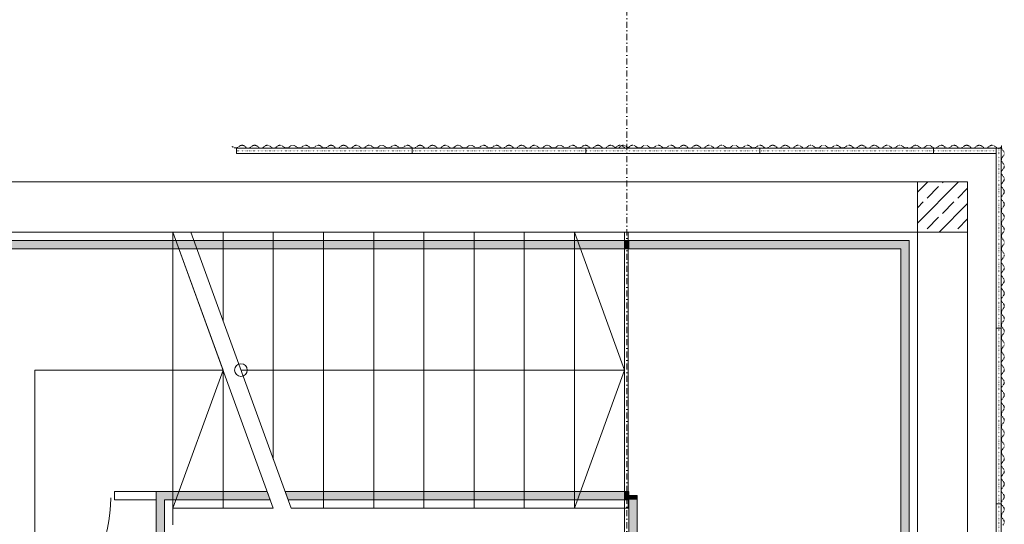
# Model space of a CAD drawing. Header units: centimetres. Extents: x -1589 to 108054, y -205274 to 31709.
# Tile 126 of 256: x 23341 to 23930, y 12443 to 12745. Entities that reach past the tile are written whole.
import ezdxf

# ---------------------------------------------------------------- set-up
doc = ezdxf.new("R2010")
doc.units = ezdxf.units.CM
doc.header["$LTSCALE"] = 0.01
doc.header["$MEASUREMENT"] = 0
for name, pattern in [('11108-COL-C310_XMODEL$0$HIDDEN', [0.375, 0.25, -0.125]), ('Krawędzie ukryte', [27, 20, -7]), ('Kropki i Kreski', [72, 36, -18, 0, -18]), ('Kropkowana', [63.499999, 0, -63.499999]), ('Wipeout_Contour', [100, 0, -100])]:
    doc.linetypes.add(name, pattern=pattern)
for name, color, linetype in [('2_barierki.K_IR', 7, 'Continuous'), ('2_belki.K_IR', 7, 'Continuous'), ('2_schody.K_IR', 7, 'Continuous'), ('2_stropy.ISTN', 7, 'Continuous'), ('2_stropy.K_IR', 7, 'Continuous'), ('2_słupy.K_IR', 7, 'Continuous'), ('2_ściana dekoracyjna 3', 7, 'Continuous'), ('2_ściana dekoracyjna 31.K_IR', 7, 'Continuous'), ('4_osie.ISTN', 7, 'Continuous'), ('5_opisy.PW_IR_', 7, 'Continuous')]:
    doc.layers.add(name, color=color, linetype=linetype)

msp = doc.modelspace()

# ---------------------------------------------------------------- hatches: boundary and pattern name
at = {"layer": '2_barierki.K_IR', "linetype": 'Continuous', "lineweight": 5}
for points in [[(23263.08521, 12613.17491), (23268.08521, 12608.17491), (23430.58521, 12608.17491), (23430.58521, 12613.17491)], [(23430.58521, 12613.17491), (23430.58521, 12608.17491), (23703.08521, 12608.17491), (23703.08521, 12613.17491)], [(23703.08521, 12613.17491), (23703.08521, 12608.17491), (23705.58521, 12608.17491), (23705.58521, 12613.17491)], [(23705.58511, 12613.17485), (23705.585, 12608.17485), (23868.08521, 12608.17133), (23873.08521, 12613.17122)], [(23873.08521, 12613.17122), (23868.08521, 12608.17133), (23868.08521, 12238.16994), (23873.08521, 12243.16994)], [(23423.08521, 12433.16994), (23428.08521, 12438.16994), (23428.08521, 12458.17491), (23423.08521, 12463.17491)], [(23423.08521, 12463.17491), (23428.08521, 12458.17491), (23491.26703, 12458.17491), (23489.44885, 12463.17491)], [(23501.90767, 12458.17491), (23703.08521, 12458.17491), (23703.08521, 12463.17491), (23500.08949, 12463.17491)], [(23703.08521, 12463.17491), (23703.08521, 12458.17491), (23705.58521, 12458.17491), (23705.58521, 12463.17491)], [(23705.58521, 12458.17491), (23710.58521, 12458.17491), (23710.58521, 12460.67491), (23705.58521, 12460.67491)], [(23710.58521, 12458.17491), (23705.58521, 12458.17491), (23705.58521, 12438.16994), (23710.58521, 12433.16994)]]:
    msp.add_hatch(color=8, dxfattribs=at).paths.add_polyline_path(points)

# ---------------------------------------------------------------- linework, layer by layer
at = {"layer": '2_barierki.K_IR', "color": 8, "linetype": 'Continuous', "lineweight": 5}
for p, q in [((23430.58521, 12613.17491), (23263.08521, 12613.17491)), ((23703.08521, 12613.17491), (23430.58521, 12613.17491)), ((23705.58521, 12613.17491), (23703.08521, 12613.17491)), ((23705.58511, 12613.17485), (23705.585, 12608.17485)), ((23873.08521, 12613.17122), (23705.58511, 12613.17485)), ((23705.58521, 12608.17491), (23705.58521, 12613.17491)), ((23873.08521, 12243.16994), (23873.08521, 12613.17122)), ((23268.08521, 12608.17491), (23430.58521, 12608.17491)), ((23430.58521, 12608.17491), (23703.08521, 12608.17491)), ((23703.08521, 12608.17491), (23705.58521, 12608.17491)), ((23705.585, 12608.17485), (23868.08521, 12608.17133)), ((23868.08521, 12608.17133), (23868.08521, 12238.16994)), ((23423.08521, 12463.17491), (23423.08521, 12433.16994)), ((23489.44885, 12463.17491), (23423.08521, 12463.17491)), ((23491.26703, 12458.17491), (23489.44885, 12463.17491)), ((23703.08521, 12463.17491), (23500.08949, 12463.17491)), ((23500.08949, 12463.17491), (23501.90767, 12458.17491)), ((23705.58521, 12463.17491), (23703.08521, 12463.17491)), ((23705.58521, 12458.17491), (23705.58521, 12463.17491)), ((23710.58521, 12460.67491), (23705.58521, 12460.67491)), ((23705.58521, 12460.67491), (23705.58521, 12458.17491)), ((23710.58521, 12458.17491), (23710.58521, 12460.67491)), ((23428.08521, 12438.16994), (23428.08521, 12458.17491)), ((23428.08521, 12458.17491), (23491.26703, 12458.17491)), ((23501.90767, 12458.17491), (23703.08521, 12458.17491)), ((23703.08521, 12458.17491), (23705.58521, 12458.17491)), ((23705.58521, 12458.17491), (23705.58521, 12438.16994)), ((23710.58521, 12433.16994), (23710.58521, 12458.17491))]:
    msp.add_line(p, q, dxfattribs=at)
at = {"layer": '2_schody.K_IR', "color": 8, "linetype": 'Continuous', "lineweight": 5}
for p, q in [((23258.08521, 12618.1749), (23433.08521, 12618.1749)), ((23493.08521, 12453.17491), (23433.08521, 12618.17491)), ((23433.08521, 12618.17491), (23463.08521, 12535.67491)), ((23433.08521, 12453.17491), (23433.08521, 12618.1749)), ((23433.08522, 12618.1749), (23433.08522, 12453.17491)), ((23503.72585, 12453.17491), (23443.72585, 12618.17491)), ((23443.72585, 12618.1749), (23463.08521, 12618.1749)), ((23463.08521, 12618.17491), (23463.08521, 12564.93665)), ((23463.08521, 12564.93665), (23463.08521, 12618.17491)), ((23463.08521, 12618.17491), (23493.08522, 12618.17491)), ((23493.08522, 12618.17491), (23493.08522, 12482.43664)), ((23493.08522, 12482.43664), (23493.08522, 12618.17491)), ((23493.08522, 12618.17491), (23523.08521, 12618.17491)), ((23523.08521, 12618.17491), (23523.08521, 12453.17491)), ((23523.08521, 12453.17491), (23523.08521, 12618.17491)), ((23523.08521, 12618.17491), (23553.08521, 12618.17491)), ((23553.08521, 12618.17491), (23553.08521, 12453.17491)), ((23553.08521, 12453.17491), (23553.08521, 12618.17491)), ((23553.08521, 12618.17491), (23583.08521, 12618.17491)), ((23583.08521, 12618.17491), (23583.08521, 12453.17491)), ((23583.08521, 12453.17491), (23583.08521, 12618.17491)), ((23583.08521, 12618.17491), (23613.08522, 12618.17491)), ((23613.08522, 12618.17491), (23613.08522, 12453.17491)), ((23613.08522, 12453.17491), (23613.08522, 12618.17491)), ((23613.08522, 12618.17491), (23643.08521, 12618.17491)), ((23643.08521, 12618.17491), (23643.08521, 12453.17491)), ((23643.08521, 12453.17491), (23643.08521, 12618.17491)), ((23643.08521, 12618.17491), (23673.08521, 12618.17491)), ((23673.08521, 12618.17491), (23673.08521, 12453.17491)), ((23673.08521, 12453.17491), (23673.08521, 12618.17491)), ((23673.08521, 12618.17491), (23703.08522, 12618.17491)), ((23673.08521, 12618.17491), (23703.08521, 12535.67491)), ((23703.08522, 12618.17491), (23705.08521, 12618.17491)), ((23705.08521, 12618.17491), (23705.08521, 12453.17491)), ((23350.58521, 12360.66994), (23350.58521, 12535.67491)), ((23350.58521, 12535.67491), (23433.08521, 12535.67491)), ((23433.08521, 12535.67491), (23463.08521, 12535.67491)), ((23463.08521, 12535.67491), (23433.08521, 12453.17491)), ((23463.08521, 12535.67491), (23463.08521, 12453.17491)), ((23463.08521, 12453.17491), (23463.08521, 12535.67491)), ((23473.72585, 12535.67491), (23673.08521, 12535.67491)), ((23673.08521, 12535.67491), (23703.08521, 12535.67491)), ((23703.08521, 12535.67491), (23673.08521, 12453.17491)), ((23433.08522, 12453.17491), (23433.08521, 12443.16994)), ((23463.08521, 12453.17491), (23433.08521, 12453.17491)), ((23493.08521, 12453.17491), (23463.08521, 12453.17491)), ((23523.08521, 12453.17491), (23503.72585, 12453.17491)), ((23553.08521, 12453.17491), (23523.08521, 12453.17491)), ((23583.08521, 12453.17491), (23553.08521, 12453.17491)), ((23613.08522, 12453.17491), (23583.08521, 12453.17491)), ((23643.08521, 12453.17491), (23613.08522, 12453.17491)), ((23673.08521, 12453.17491), (23643.08521, 12453.17491)), ((23703.08522, 12453.17491), (23673.08521, 12453.17491)), ((23705.08521, 12453.17491), (23703.08522, 12453.17491))]:
    msp.add_line(p, q, dxfattribs=at)
for start, end in [(90, 270), (270, 90)]:
    msp.add_arc((23473.72585, 12535.67491), 3.75, start, end, dxfattribs=at)
at = {"layer": '2_stropy.ISTN', "color": 8, "linetype": 'Continuous', "lineweight": 5, "flags": 128}
msp.add_lwpolyline([(23878.08521, 12618.17111), (23703.08521, 12618.17111), (23703.08521, 12278.16994), (23878.08521, 12278.16994)], close=True, dxfattribs=at)
at = {"layer": '2_stropy.K_IR', "color": 8, "linetype": 'Continuous', "lineweight": 5, "flags": 128}
msp.add_lwpolyline([(23878.08521, 12618.17491), (23703.08521, 12618.17491), (23703.08521, 12248.16994), (23228.08521, 12248.16994), (23228.08521, 12098.10258), (23908.08521, 12098.10258), (23908.08521, 12248.16994), (23878.08521, 12248.16994)], close=True, dxfattribs=at)
at = {"layer": '2_ściana dekoracyjna 3', "color": 8, "linetype": '11108-COL-C310_XMODEL$0$HIDDEN', "lineweight": 5}
for p, q in [((23468.66095, 12669.27672), (23468.2128, 12669.6271)), ((23469.84722, 12668.48274), (23468.66095, 12669.27672)), ((23471.27468, 12668.48274), (23469.84722, 12668.48274)), ((23472.46095, 12669.27672), (23471.27468, 12668.48274)), ((23473.30976, 12669.94035), (23472.46095, 12669.27672)), ((23474.36095, 12670.17672), (23473.30976, 12669.94035)), ((23475.41214, 12669.94035), (23474.36095, 12670.17672)), ((23476.26095, 12669.27672), (23475.41214, 12669.94035)), ((23477.44722, 12668.48274), (23476.26095, 12669.27672)), ((23478.87468, 12668.48274), (23477.44722, 12668.48274)), ((23480.06095, 12669.27672), (23478.87468, 12668.48274)), ((23480.90976, 12669.94035), (23480.06095, 12669.27672)), ((23481.96095, 12670.17672), (23480.90976, 12669.94035)), ((23483.01214, 12669.94035), (23481.96095, 12670.17672)), ((23483.86095, 12669.27672), (23483.01214, 12669.94035)), ((23485.04722, 12668.48274), (23483.86095, 12669.27672)), ((23486.47468, 12668.48274), (23485.04722, 12668.48274)), ((23487.66095, 12669.27672), (23486.47468, 12668.48274)), ((23488.50976, 12669.94035), (23487.66095, 12669.27672)), ((23489.56095, 12670.17672), (23488.50976, 12669.94035)), ((23490.61214, 12669.94035), (23489.56095, 12670.17672)), ((23491.46095, 12669.27672), (23490.61214, 12669.94035)), ((23492.64722, 12668.48274), (23491.46095, 12669.27672)), ((23494.07468, 12668.48274), (23492.64722, 12668.48274)), ((23495.26095, 12669.27672), (23494.07468, 12668.48274)), ((23496.10976, 12669.94035), (23495.26095, 12669.27672)), ((23497.16095, 12670.17672), (23496.10976, 12669.94035)), ((23498.21214, 12669.94035), (23497.16095, 12670.17672)), ((23499.06095, 12669.27672), (23498.21214, 12669.94035)), ((23500.24722, 12668.48274), (23499.06095, 12669.27672)), ((23501.67468, 12668.48274), (23500.24722, 12668.48274)), ((23502.86095, 12669.27672), (23501.67468, 12668.48274)), ((23503.70976, 12669.94035), (23502.86095, 12669.27672)), ((23504.76095, 12670.17672), (23503.70976, 12669.94035)), ((23505.81214, 12669.94035), (23504.76095, 12670.17672)), ((23506.66095, 12669.27672), (23505.81214, 12669.94035)), ((23507.84722, 12668.48274), (23506.66095, 12669.27672)), ((23509.27468, 12668.48274), (23507.84722, 12668.48274)), ((23510.46095, 12669.27672), (23509.27468, 12668.48274)), ((23511.30976, 12669.94035), (23510.46095, 12669.27672)), ((23512.36095, 12670.17672), (23511.30976, 12669.94035)), ((23513.41214, 12669.94035), (23512.36095, 12670.17672)), ((23514.26095, 12669.27672), (23513.41214, 12669.94035)), ((23515.44722, 12668.48274), (23514.26095, 12669.27672)), ((23516.87468, 12668.48274), (23515.44722, 12668.48274)), ((23518.06095, 12669.27672), (23516.87468, 12668.48274)), ((23518.90976, 12669.94035), (23518.06095, 12669.27672)), ((23519.96095, 12670.17672), (23518.90976, 12669.94035)), ((23521.01214, 12669.94035), (23519.96095, 12670.17672)), ((23521.86095, 12669.27672), (23521.01214, 12669.94035)), ((23523.04722, 12668.48274), (23521.86095, 12669.27672)), ((23524.47468, 12668.48274), (23523.04722, 12668.48274)), ((23525.66095, 12669.27672), (23524.47468, 12668.48274)), ((23526.50976, 12669.94035), (23525.66095, 12669.27672)), ((23527.56095, 12670.17672), (23526.50976, 12669.94035)), ((23528.61214, 12669.94035), (23527.56095, 12670.17672)), ((23529.46095, 12669.27672), (23528.61214, 12669.94035)), ((23530.64722, 12668.48274), (23529.46095, 12669.27672)), ((23532.07468, 12668.48274), (23530.64722, 12668.48274)), ((23533.26095, 12669.27672), (23532.07468, 12668.48274)), ((23534.10976, 12669.94035), (23533.26095, 12669.27672)), ((23535.16095, 12670.17672), (23534.10976, 12669.94035)), ((23536.21214, 12669.94035), (23535.16095, 12670.17672)), ((23537.06095, 12669.27672), (23536.21214, 12669.94035)), ((23538.24722, 12668.48274), (23537.06095, 12669.27672)), ((23539.67468, 12668.48274), (23538.24722, 12668.48274)), ((23540.86095, 12669.27672), (23539.67468, 12668.48274)), ((23541.70976, 12669.94035), (23540.86095, 12669.27672)), ((23542.76095, 12670.17672), (23541.70976, 12669.94035)), ((23543.81214, 12669.94035), (23542.76095, 12670.17672)), ((23544.66095, 12669.27672), (23543.81214, 12669.94035)), ((23545.84722, 12668.48274), (23544.66095, 12669.27672)), ((23547.27468, 12668.48274), (23545.84722, 12668.48274)), ((23548.46095, 12669.27672), (23547.27468, 12668.48274)), ((23549.30976, 12669.94035), (23548.46095, 12669.27672)), ((23550.36095, 12670.17672), (23549.30976, 12669.94035)), ((23551.41214, 12669.94035), (23550.36095, 12670.17672)), ((23552.26095, 12669.27672), (23551.41214, 12669.94035)), ((23553.44722, 12668.48274), (23552.26095, 12669.27672)), ((23554.87468, 12668.48274), (23553.44722, 12668.48274)), ((23556.06095, 12669.27672), (23554.87468, 12668.48274)), ((23556.90976, 12669.94035), (23556.06095, 12669.27672)), ((23557.96095, 12670.17672), (23556.90976, 12669.94035)), ((23559.01214, 12669.94035), (23557.96095, 12670.17672)), ((23559.86095, 12669.27672), (23559.01214, 12669.94035)), ((23561.04722, 12668.48274), (23559.86095, 12669.27672)), ((23562.47468, 12668.48274), (23561.04722, 12668.48274)), ((23563.66095, 12669.27672), (23562.47468, 12668.48274)), ((23564.50976, 12669.94035), (23563.66095, 12669.27672)), ((23565.56095, 12670.17672), (23564.50976, 12669.94035)), ((23566.61214, 12669.94035), (23565.56095, 12670.17672)), ((23567.46095, 12669.27672), (23566.61214, 12669.94035)), ((23568.64722, 12668.48274), (23567.46095, 12669.27672)), ((23570.07468, 12668.48274), (23568.64722, 12668.48274)), ((23571.26095, 12669.27672), (23570.07468, 12668.48274)), ((23572.10976, 12669.94035), (23571.26095, 12669.27672)), ((23573.16095, 12670.17672), (23572.10976, 12669.94035)), ((23574.21214, 12669.94035), (23573.16095, 12670.17672)), ((23575.06095, 12669.27672), (23574.21214, 12669.94035)), ((23576.24722, 12668.48274), (23575.06095, 12669.27672)), ((23577.67468, 12668.48274), (23576.24722, 12668.48274)), ((23578.86095, 12669.27672), (23577.67468, 12668.48274)), ((23579.70976, 12669.94035), (23578.86095, 12669.27672)), ((23580.76095, 12670.17672), (23579.70976, 12669.94035)), ((23581.81214, 12669.94035), (23580.76095, 12670.17672)), ((23582.66095, 12669.27672), (23581.81214, 12669.94035)), ((23583.84722, 12668.48274), (23582.66095, 12669.27672)), ((23585.27468, 12668.48274), (23583.84722, 12668.48274)), ((23586.46095, 12669.27672), (23585.27468, 12668.48274)), ((23587.30976, 12669.94035), (23586.46095, 12669.27672)), ((23588.36095, 12670.17672), (23587.30976, 12669.94035)), ((23589.41214, 12669.94035), (23588.36095, 12670.17672)), ((23590.26095, 12669.27672), (23589.41214, 12669.94035)), ((23591.44722, 12668.48274), (23590.26095, 12669.27672)), ((23592.87468, 12668.48274), (23591.44722, 12668.48274)), ((23594.06095, 12669.27672), (23592.87468, 12668.48274)), ((23594.90976, 12669.94035), (23594.06095, 12669.27672)), ((23595.96095, 12670.17672), (23594.90976, 12669.94035)), ((23597.01214, 12669.94035), (23595.96095, 12670.17672)), ((23597.86095, 12669.27672), (23597.01214, 12669.94035)), ((23599.04722, 12668.48274), (23597.86095, 12669.27672)), ((23600.47468, 12668.48274), (23599.04722, 12668.48274)), ((23601.66095, 12669.27672), (23600.47468, 12668.48274)), ((23602.50976, 12669.94035), (23601.66095, 12669.27672)), ((23603.56095, 12670.17672), (23602.50976, 12669.94035)), ((23604.61214, 12669.94035), (23603.56095, 12670.17672)), ((23605.46095, 12669.27672), (23604.61214, 12669.94035)), ((23606.64722, 12668.48274), (23605.46095, 12669.27672)), ((23608.07468, 12668.48274), (23606.64722, 12668.48274)), ((23609.26095, 12669.27672), (23608.07468, 12668.48274)), ((23610.10976, 12669.94035), (23609.26095, 12669.27672)), ((23611.16095, 12670.17672), (23610.10976, 12669.94035)), ((23612.21214, 12669.94035), (23611.16095, 12670.17672)), ((23613.06095, 12669.27672), (23612.21214, 12669.94035)), ((23614.24722, 12668.48274), (23613.06095, 12669.27672)), ((23615.67468, 12668.48274), (23614.24722, 12668.48274)), ((23616.86095, 12669.27672), (23615.67468, 12668.48274)), ((23617.70976, 12669.94035), (23616.86095, 12669.27672)), ((23618.76095, 12670.17672), (23617.70976, 12669.94035)), ((23619.81214, 12669.94035), (23618.76095, 12670.17672)), ((23620.66095, 12669.27672), (23619.81214, 12669.94035)), ((23621.84722, 12668.48274), (23620.66095, 12669.27672)), ((23623.27468, 12668.48274), (23621.84722, 12668.48274)), ((23624.46095, 12669.27672), (23623.27468, 12668.48274)), ((23625.30976, 12669.94035), (23624.46095, 12669.27672)), ((23626.36095, 12670.17672), (23625.30976, 12669.94035)), ((23627.41214, 12669.94035), (23626.36095, 12670.17672)), ((23628.26095, 12669.27672), (23627.41214, 12669.94035)), ((23629.44722, 12668.48274), (23628.26095, 12669.27672)), ((23630.87468, 12668.48274), (23629.44722, 12668.48274)), ((23632.06095, 12669.27672), (23630.87468, 12668.48274)), ((23632.90976, 12669.94035), (23632.06095, 12669.27672)), ((23633.96095, 12670.17672), (23632.90976, 12669.94035)), ((23635.01214, 12669.94035), (23633.96095, 12670.17672)), ((23635.86095, 12669.27672), (23635.01214, 12669.94035)), ((23637.04722, 12668.48274), (23635.86095, 12669.27672)), ((23638.47468, 12668.48274), (23637.04722, 12668.48274)), ((23639.66095, 12669.27672), (23638.47468, 12668.48274)), ((23640.50976, 12669.94035), (23639.66095, 12669.27672)), ((23641.56095, 12670.17672), (23640.50976, 12669.94035)), ((23642.61214, 12669.94035), (23641.56095, 12670.17672)), ((23643.46095, 12669.27672), (23642.61214, 12669.94035)), ((23644.64722, 12668.48274), (23643.46095, 12669.27672)), ((23646.07468, 12668.48274), (23644.64722, 12668.48274)), ((23647.26095, 12669.27672), (23646.07468, 12668.48274)), ((23648.10976, 12669.94035), (23647.26095, 12669.27672)), ((23649.16095, 12670.17672), (23648.10976, 12669.94035)), ((23650.21214, 12669.94035), (23649.16095, 12670.17672)), ((23651.06095, 12669.27672), (23650.21214, 12669.94035)), ((23652.24722, 12668.48274), (23651.06095, 12669.27672)), ((23653.67468, 12668.48274), (23652.24722, 12668.48274)), ((23654.86095, 12669.27672), (23653.67468, 12668.48274)), ((23655.70976, 12669.94035), (23654.86095, 12669.27672)), ((23656.76095, 12670.17672), (23655.70976, 12669.94035)), ((23657.81214, 12669.94035), (23656.76095, 12670.17672)), ((23658.66095, 12669.27672), (23657.81214, 12669.94035)), ((23659.84722, 12668.48274), (23658.66095, 12669.27672)), ((23661.27468, 12668.48274), (23659.84722, 12668.48274)), ((23662.46095, 12669.27672), (23661.27468, 12668.48274)), ((23663.30976, 12669.94035), (23662.46095, 12669.27672)), ((23664.36095, 12670.17672), (23663.30976, 12669.94035)), ((23665.41214, 12669.94035), (23664.36095, 12670.17672)), ((23666.26095, 12669.27672), (23665.41214, 12669.94035)), ((23667.44722, 12668.48274), (23666.26095, 12669.27672)), ((23668.87468, 12668.48274), (23667.44722, 12668.48274)), ((23670.06095, 12669.27672), (23668.87468, 12668.48274)), ((23670.90976, 12669.94035), (23670.06095, 12669.27672)), ((23671.96095, 12670.17672), (23670.90976, 12669.94035)), ((23673.01214, 12669.94035), (23671.96095, 12670.17672)), ((23673.86095, 12669.27672), (23673.01214, 12669.94035)), ((23675.04722, 12668.48274), (23673.86095, 12669.27672)), ((23676.47468, 12668.48274), (23675.04722, 12668.48274)), ((23677.66095, 12669.27672), (23676.47468, 12668.48274)), ((23678.50976, 12669.94035), (23677.66095, 12669.27672)), ((23679.56095, 12670.17672), (23678.50976, 12669.94035)), ((23680.61214, 12669.94035), (23679.56095, 12670.17672)), ((23681.46095, 12669.27672), (23680.61214, 12669.94035)), ((23682.64722, 12668.48274), (23681.46095, 12669.27672)), ((23684.07468, 12668.48274), (23682.64722, 12668.48274)), ((23685.26095, 12669.27672), (23684.07468, 12668.48274)), ((23686.10976, 12669.94035), (23685.26095, 12669.27672)), ((23687.16095, 12670.17672), (23686.10976, 12669.94035)), ((23688.21214, 12669.94035), (23687.16095, 12670.17672)), ((23689.06095, 12669.27672), (23688.21214, 12669.94035)), ((23690.24722, 12668.48274), (23689.06095, 12669.27672)), ((23691.67468, 12668.48274), (23690.24722, 12668.48274)), ((23692.86095, 12669.27672), (23691.67468, 12668.48274)), ((23693.70976, 12669.94035), (23692.86095, 12669.27672)), ((23694.76095, 12670.17672), (23693.70976, 12669.94035)), ((23695.81214, 12669.94035), (23694.76095, 12670.17672)), ((23696.66095, 12669.27672), (23695.81214, 12669.94035)), ((23697.84722, 12668.48274), (23696.66095, 12669.27672)), ((23699.27468, 12668.48274), (23697.84722, 12668.48274)), ((23700.46095, 12669.27672), (23699.27468, 12668.48274)), ((23701.30976, 12669.94035), (23700.46095, 12669.27672)), ((23702.36095, 12670.17672), (23701.30976, 12669.94035)), ((23703.41214, 12669.94035), (23702.36095, 12670.17672)), ((23704.26095, 12669.27672), (23703.41214, 12669.94035)), ((23705.44722, 12668.48274), (23704.26095, 12669.27672)), ((23705.92951, 12668.48274), (23705.44722, 12668.48274)), ((23872.59573, 12668.47713), (23872.19428, 12668.74582)), ((23874.02319, 12668.47713), (23872.59573, 12668.47713)), ((23875.20946, 12669.27111), (23874.02319, 12668.47713)), ((23876.05827, 12669.93473), (23875.20946, 12669.27111)), ((23877.10946, 12670.17111), (23876.05827, 12669.93473)), ((23878.16065, 12669.93473), (23877.10946, 12670.17111)), ((23879.00946, 12669.27111), (23878.16065, 12669.93473)), ((23880.19573, 12668.47713), (23879.00946, 12669.27111)), ((23881.62319, 12668.47713), (23880.19573, 12668.47713)), ((23882.80946, 12669.27111), (23881.62319, 12668.47713)), ((23883.65827, 12669.93473), (23882.80946, 12669.27111)), ((23884.70946, 12670.17111), (23883.65827, 12669.93473)), ((23885.76065, 12669.93473), (23884.70946, 12670.17111)), ((23886.60946, 12669.27111), (23885.76065, 12669.93473)), ((23887.79573, 12668.47713), (23886.60946, 12669.27111)), ((23889.22319, 12668.47713), (23887.79573, 12668.47713)), ((23890.40946, 12669.27111), (23889.22319, 12668.47713)), ((23891.25827, 12669.93473), (23890.40946, 12669.27111)), ((23892.30946, 12670.17111), (23891.25827, 12669.93473)), ((23893.36065, 12669.93473), (23892.30946, 12670.17111)), ((23894.20946, 12669.27111), (23893.36065, 12669.93473)), ((23895.39573, 12668.47713), (23894.20946, 12669.27111)), ((23896.82319, 12668.47713), (23895.39573, 12668.47713)), ((23898.00946, 12669.27111), (23896.82319, 12668.47713)), ((23898.85827, 12669.93473), (23898.00946, 12669.27111)), ((23899.90946, 12670.17111), (23898.85827, 12669.93473)), ((23900.96065, 12669.93473), (23899.90946, 12670.17111)), ((23901.80946, 12669.27111), (23900.96065, 12669.93473)), ((23902.99573, 12668.47713), (23901.80946, 12669.27111)), ((23904.42319, 12668.47713), (23902.99573, 12668.47713)), ((23905.60946, 12669.27111), (23904.42319, 12668.47713)), ((23906.45827, 12669.93473), (23905.60946, 12669.27111)), ((23907.50946, 12670.17111), (23906.45827, 12669.93473)), ((23908.56065, 12669.93473), (23907.50946, 12670.17111)), ((23909.40946, 12669.27111), (23908.56065, 12669.93473)), ((23910.59573, 12668.47713), (23909.40946, 12669.27111)), ((23912.02319, 12668.47713), (23910.59573, 12668.47713)), ((23913.20946, 12669.27111), (23912.02319, 12668.47713)), ((23914.05827, 12669.93473), (23913.20946, 12669.27111)), ((23915.10946, 12670.17111), (23914.05827, 12669.93473)), ((23916.16065, 12669.93473), (23915.10946, 12670.17111)), ((23917.00946, 12669.27111), (23916.16065, 12669.93473)), ((23918.19573, 12668.47713), (23917.00946, 12669.27111)), ((23919.62319, 12668.47713), (23918.19573, 12668.47713)), ((23920.80946, 12669.27111), (23919.62319, 12668.47713)), ((23921.65827, 12669.93473), (23920.80946, 12669.27111)), ((23922.70946, 12670.17111), (23921.65827, 12669.93473)), ((23923.76065, 12669.93473), (23922.70946, 12670.17111)), ((23924.60946, 12669.27111), (23923.76065, 12669.93473)), ((23925.79573, 12668.47713), (23924.60946, 12669.27111)), ((23927.22319, 12668.47713), (23925.79573, 12668.47713)), ((23928.3142, 12669.20735), (23927.22319, 12668.47713)), ((23928.62234, 12670.17111), (23928.31104, 12669.706)), ((23928.31104, 12669.706), (23928.31104, 12668.27853)), ((23928.31104, 12668.27853), (23929.10502, 12667.09226)), ((23929.10502, 12667.09226), (23929.76864, 12666.24345)), ((23929.76864, 12666.24345), (23930.00502, 12665.19226)), ((23930.00502, 12665.19226), (23929.76864, 12664.14107)), ((23929.10502, 12663.29226), (23928.31104, 12662.106)), ((23928.31104, 12662.106), (23928.31104, 12660.67853)), ((23928.31104, 12660.67853), (23929.10502, 12659.49226)), ((23929.76864, 12664.14107), (23929.10502, 12663.29226)), ((23929.10502, 12659.49226), (23929.76864, 12658.64345)), ((23929.10502, 12655.69226), (23928.31104, 12654.506)), ((23928.31104, 12654.506), (23928.31104, 12653.07853)), ((23928.31104, 12653.07853), (23929.10502, 12651.89226)), ((23929.76864, 12656.54107), (23929.10502, 12655.69226)), ((23929.76864, 12658.64345), (23930.00502, 12657.59226)), ((23930.00502, 12657.59226), (23929.76864, 12656.54107)), ((23929.10502, 12648.09226), (23928.31104, 12646.906)), ((23929.10502, 12651.89226), (23929.76864, 12651.04345)), ((23929.76864, 12648.94107), (23929.10502, 12648.09226)), ((23929.76864, 12651.04345), (23930.00502, 12649.99226)), ((23930.00502, 12649.99226), (23929.76864, 12648.94107)), ((23928.31104, 12646.906), (23928.31104, 12645.47853)), ((23928.31104, 12645.47853), (23929.10502, 12644.29226)), ((23929.10502, 12644.29226), (23929.76864, 12643.44345)), ((23929.76864, 12641.34107), (23929.10502, 12640.49226)), ((23929.76864, 12643.44345), (23930.00502, 12642.39226)), ((23930.00502, 12642.39226), (23929.76864, 12641.34107)), ((23929.10502, 12640.49226), (23928.31104, 12639.306)), ((23928.31104, 12639.306), (23928.31104, 12637.87853)), ((23928.31104, 12637.87853), (23929.10502, 12636.69226)), ((23929.10502, 12636.69226), (23929.76864, 12635.84345)), ((23929.76864, 12635.84345), (23930.00502, 12634.79226)), ((23929.10502, 12632.89226), (23928.31104, 12631.706)), ((23928.31104, 12631.706), (23928.31104, 12630.27853)), ((23928.31104, 12630.27853), (23929.10502, 12629.09226)), ((23929.76864, 12633.74107), (23929.10502, 12632.89226)), ((23930.00502, 12634.79226), (23929.76864, 12633.74107)), ((23929.10502, 12625.29226), (23928.31104, 12624.106)), ((23928.31104, 12624.106), (23928.31104, 12622.67853)), ((23929.10502, 12629.09226), (23929.76864, 12628.24345)), ((23929.76864, 12626.14107), (23929.10502, 12625.29226)), ((23929.76864, 12628.24345), (23930.00502, 12627.19226)), ((23930.00502, 12627.19226), (23929.76864, 12626.14107)), ((23928.31104, 12622.67853), (23929.10502, 12621.49226)), ((23929.10502, 12621.49226), (23929.76864, 12620.64345)), ((23929.76864, 12618.54107), (23929.10502, 12617.69226)), ((23929.76864, 12620.64345), (23930.00502, 12619.59226)), ((23930.00502, 12619.59226), (23929.76864, 12618.54107)), ((23929.10502, 12617.69226), (23928.31104, 12616.506)), ((23928.31104, 12616.506), (23928.31104, 12615.07853)), ((23928.31104, 12615.07853), (23929.10502, 12613.89226)), ((23929.10502, 12613.89226), (23929.76864, 12613.04345)), ((23929.76864, 12613.04345), (23930.00502, 12611.99226)), ((23930.00502, 12611.99226), (23929.76864, 12610.94107)), ((23929.10502, 12610.09226), (23928.31104, 12608.906)), ((23928.31104, 12608.906), (23928.31104, 12607.47853)), ((23928.31104, 12607.47853), (23929.10502, 12606.29226)), ((23929.76864, 12610.94107), (23929.10502, 12610.09226)), ((23929.10502, 12606.29226), (23929.76864, 12605.44345)), ((23929.10502, 12602.49226), (23928.31104, 12601.306)), ((23928.31104, 12601.306), (23928.31104, 12599.87853)), ((23929.76864, 12603.34107), (23929.10502, 12602.49226)), ((23929.76864, 12605.44345), (23930.00502, 12604.39226)), ((23930.00502, 12604.39226), (23929.76864, 12603.34107)), ((23928.31104, 12599.87853), (23929.10502, 12598.69226)), ((23929.10502, 12594.89226), (23928.31104, 12593.706)), ((23929.10502, 12598.69226), (23929.76864, 12597.84345)), ((23929.76864, 12595.74107), (23929.10502, 12594.89226)), ((23929.76864, 12597.84345), (23930.00502, 12596.79226)), ((23930.00502, 12596.79226), (23929.76864, 12595.74107)), ((23928.31104, 12593.706), (23928.31104, 12592.27853)), ((23928.31104, 12592.27853), (23929.10502, 12591.09226)), ((23929.10502, 12591.09226), (23929.76864, 12590.24345)), ((23929.76864, 12590.24345), (23930.00502, 12589.19226)), ((23930.00502, 12589.19226), (23929.76864, 12588.14107)), ((23929.10502, 12587.29226), (23928.31104, 12586.106)), ((23928.31104, 12586.106), (23928.31104, 12584.67853)), ((23928.31104, 12584.67853), (23929.10502, 12583.49226)), ((23929.76864, 12588.14107), (23929.10502, 12587.29226)), ((23929.10502, 12583.49226), (23929.76864, 12582.64345)), ((23929.76864, 12582.64345), (23930.00502, 12581.59226)), ((23929.10502, 12579.69226), (23928.31104, 12578.506)), ((23928.31104, 12578.506), (23928.31104, 12577.07853)), ((23928.31104, 12577.07853), (23929.10502, 12575.89226)), ((23929.76864, 12580.54107), (23929.10502, 12579.69226)), ((23930.00502, 12581.59226), (23929.76864, 12580.54107)), ((23929.10502, 12572.09226), (23928.31104, 12570.906)), ((23928.31104, 12570.906), (23928.31104, 12569.47853)), ((23929.10502, 12575.89226), (23929.76864, 12575.04345)), ((23929.76864, 12572.94107), (23929.10502, 12572.09226)), ((23929.76864, 12575.04345), (23930.00502, 12573.99226)), ((23930.00502, 12573.99226), (23929.76864, 12572.94107)), ((23928.31104, 12569.47853), (23929.10502, 12568.29226)), ((23929.10502, 12568.29226), (23929.76864, 12567.44345)), ((23929.76864, 12565.34107), (23929.10502, 12564.49226)), ((23929.76864, 12567.44345), (23930.00502, 12566.39226)), ((23930.00502, 12566.39226), (23929.76864, 12565.34107)), ((23929.10502, 12564.49226), (23928.31104, 12563.306)), ((23928.31104, 12563.306), (23928.31104, 12561.87853)), ((23928.31104, 12561.87853), (23929.10502, 12560.69226)), ((23929.10502, 12560.69226), (23929.76864, 12559.84345)), ((23929.76864, 12559.84345), (23930.00502, 12558.79226)), ((23929.10502, 12556.89226), (23928.31104, 12555.706)), ((23928.31104, 12555.706), (23928.31104, 12554.27853)), ((23928.31104, 12554.27853), (23929.10502, 12553.09226)), ((23929.76864, 12557.74107), (23929.10502, 12556.89226)), ((23929.10502, 12553.09226), (23929.76864, 12552.24345)), ((23930.00502, 12558.79226), (23929.76864, 12557.74107)), ((23929.10502, 12549.29226), (23928.31104, 12548.106)), ((23928.31104, 12548.106), (23928.31104, 12546.67853)), ((23929.76864, 12550.14107), (23929.10502, 12549.29226)), ((23929.76864, 12552.24345), (23930.00502, 12551.19226)), ((23930.00502, 12551.19226), (23929.76864, 12550.14107)), ((23928.31104, 12546.67853), (23929.10502, 12545.49226)), ((23929.10502, 12541.69226), (23928.31104, 12540.506)), ((23929.10502, 12545.49226), (23929.76864, 12544.64345)), ((23929.76864, 12542.54107), (23929.10502, 12541.69226)), ((23929.76864, 12544.64345), (23930.00502, 12543.59226)), ((23930.00502, 12543.59226), (23929.76864, 12542.54107)), ((23928.31104, 12540.506), (23928.31104, 12539.07853)), ((23928.31104, 12539.07853), (23929.10502, 12537.89226)), ((23929.10502, 12537.89226), (23929.76864, 12537.04345)), ((23929.76864, 12537.04345), (23930.00502, 12535.99226)), ((23930.00502, 12535.99226), (23929.76864, 12534.94107)), ((23929.10502, 12534.09226), (23928.31104, 12532.906)), ((23928.31104, 12532.906), (23928.31104, 12531.47853)), ((23928.31104, 12531.47853), (23929.10502, 12530.29226)), ((23929.76864, 12534.94107), (23929.10502, 12534.09226)), ((23929.10502, 12530.29226), (23929.76864, 12529.44345)), ((23929.10502, 12526.49226), (23928.31104, 12525.306)), ((23928.31104, 12525.306), (23928.31104, 12523.87853)), ((23928.31104, 12523.87853), (23929.10502, 12522.69226)), ((23929.76864, 12527.34107), (23929.10502, 12526.49226)), ((23929.76864, 12529.44345), (23930.00502, 12528.39226)), ((23930.00502, 12528.39226), (23929.76864, 12527.34107)), ((23929.10502, 12518.89226), (23928.31104, 12517.706)), ((23929.10502, 12522.69226), (23929.76864, 12521.84345)), ((23929.76864, 12519.74107), (23929.10502, 12518.89226)), ((23929.76864, 12521.84345), (23930.00502, 12520.79226)), ((23930.00502, 12520.79226), (23929.76864, 12519.74107)), ((23928.31104, 12517.706), (23928.31104, 12516.27853)), ((23928.31104, 12516.27853), (23929.10502, 12515.09226)), ((23929.10502, 12515.09226), (23929.76864, 12514.24345)), ((23929.76864, 12512.14107), (23929.10502, 12511.29226)), ((23929.76864, 12514.24345), (23930.00502, 12513.19226)), ((23930.00502, 12513.19226), (23929.76864, 12512.14107)), ((23929.10502, 12511.29226), (23928.31104, 12510.106)), ((23928.31104, 12510.106), (23928.31104, 12508.67853)), ((23928.31104, 12508.67853), (23929.10502, 12507.49226)), ((23929.10502, 12507.49226), (23929.76864, 12506.64345)), ((23929.76864, 12506.64345), (23930.00502, 12505.59226)), ((23929.10502, 12503.69226), (23928.31104, 12502.506)), ((23928.31104, 12502.506), (23928.31104, 12501.07853)), ((23928.31104, 12501.07853), (23929.10502, 12499.89226)), ((23929.76864, 12504.54107), (23929.10502, 12503.69226)), ((23930.00502, 12505.59226), (23929.76864, 12504.54107)), ((23929.10502, 12496.09226), (23928.31104, 12494.906)), ((23928.31104, 12494.906), (23928.31104, 12493.47853)), ((23929.10502, 12499.89226), (23929.76864, 12499.04345)), ((23929.76864, 12496.94107), (23929.10502, 12496.09226)), ((23929.76864, 12499.04345), (23930.00502, 12497.99226)), ((23930.00502, 12497.99226), (23929.76864, 12496.94107)), ((23928.31104, 12493.47853), (23929.10502, 12492.29226)), ((23929.10502, 12488.49226), (23928.31104, 12487.306)), ((23929.10502, 12492.29226), (23929.76864, 12491.44345)), ((23929.76864, 12489.34107), (23929.10502, 12488.49226)), ((23929.76864, 12491.44345), (23930.00502, 12490.39226)), ((23930.00502, 12490.39226), (23929.76864, 12489.34107)), ((23928.31104, 12487.306), (23928.31104, 12485.87853)), ((23928.31104, 12485.87853), (23929.10502, 12484.69226)), ((23929.10502, 12484.69226), (23929.76864, 12483.84345)), ((23929.76864, 12483.84345), (23930.00502, 12482.79226)), ((23930.00502, 12482.79226), (23929.76864, 12481.74107)), ((23929.10502, 12480.89226), (23928.31104, 12479.706)), ((23928.31104, 12479.706), (23928.31104, 12478.27853)), ((23928.31104, 12478.27853), (23929.10502, 12477.09226)), ((23929.76864, 12481.74107), (23929.10502, 12480.89226)), ((23929.10502, 12477.09226), (23929.76864, 12476.24345)), ((23929.10502, 12473.29226), (23928.31104, 12472.106)), ((23928.31104, 12472.106), (23928.31104, 12470.67853)), ((23928.31104, 12470.67853), (23929.10502, 12469.49226)), ((23929.76864, 12474.14107), (23929.10502, 12473.29226)), ((23929.76864, 12476.24345), (23930.00502, 12475.19226)), ((23930.00502, 12475.19226), (23929.76864, 12474.14107)), ((23929.10502, 12465.69226), (23928.31104, 12464.506)), ((23929.10502, 12469.49226), (23929.76864, 12468.64345)), ((23929.76864, 12466.54107), (23929.10502, 12465.69226)), ((23929.76864, 12468.64345), (23930.00502, 12467.59226)), ((23930.00502, 12467.59226), (23929.76864, 12466.54107)), ((23928.31104, 12464.506), (23928.31104, 12463.07853)), ((23928.31104, 12463.07853), (23929.10502, 12461.89226)), ((23929.10502, 12461.89226), (23929.76864, 12461.04345)), ((23929.76864, 12458.94107), (23929.10502, 12458.09226)), ((23929.76864, 12461.04345), (23930.00502, 12459.99226)), ((23930.00502, 12459.99226), (23929.76864, 12458.94107)), ((23929.10502, 12458.09226), (23928.31104, 12456.906)), ((23928.31104, 12456.906), (23928.31104, 12455.47853)), ((23928.31104, 12455.47853), (23929.10502, 12454.29226)), ((23929.10502, 12454.29226), (23929.76864, 12453.44345)), ((23929.76864, 12453.44345), (23930.00502, 12452.39226)), ((23929.10502, 12450.49226), (23928.31104, 12449.306)), ((23928.31104, 12449.306), (23928.31104, 12447.87853)), ((23928.31104, 12447.87853), (23929.10502, 12446.69226)), ((23929.76864, 12451.34107), (23929.10502, 12450.49226)), ((23930.00502, 12452.39226), (23929.76864, 12451.34107)), ((23929.10502, 12446.69226), (23929.76864, 12445.84345)), ((23929.76864, 12443.74107), (23929.10502, 12442.89226)), ((23929.76864, 12445.84345), (23930.00502, 12444.79226)), ((23930.00502, 12444.79226), (23929.76864, 12443.74107))]:
    msp.add_line(p, q, dxfattribs=at)
at = {"layer": '2_ściana dekoracyjna 3', "color": 8, "linetype": 'Continuous', "lineweight": 5}
for p, q in [((23471.08521, 12668.28909), (23471.08521, 12665.28909)), ((23524.07909, 12668.28909), (23471.08521, 12668.28909)), ((23524.07909, 12665.28909), (23471.08521, 12665.28909)), ((23524.07909, 12668.28909), (23576.03387, 12668.28909)), ((23524.07909, 12665.28909), (23576.03387, 12665.28909)), ((23576.03387, 12665.28909), (23576.03387, 12668.28909)), ((23576.03387, 12668.28909), (23679.94343, 12668.28909)), ((23576.03387, 12665.28909), (23679.94343, 12665.28909)), ((23679.94343, 12668.28909), (23783.85299, 12668.28909)), ((23679.94343, 12665.28909), (23679.94343, 12668.28909)), ((23679.94343, 12665.28909), (23783.85299, 12665.28909)), ((23783.85299, 12665.28909), (23783.85299, 12668.28909)), ((23783.85299, 12668.28909), (23887.76256, 12668.28909)), ((23783.85299, 12665.28909), (23887.76256, 12665.28909)), ((23887.76256, 12665.28909), (23887.76256, 12668.28909)), ((23887.76256, 12668.28909), (23905.94673, 12668.28909)), ((23887.76256, 12665.28909), (23905.94673, 12665.28909)), ((23905.94673, 12668.28909), (23925.17, 12668.28909)), ((23905.94673, 12665.28909), (23925.17, 12665.28909)), ((23928.17, 12668.28909), (23925.17, 12668.28909)), ((23925.17, 12668.28909), (23925.17, 12613.18106)), ((23925.17, 12665.28909), (23925.17, 12668.28909)), ((23928.17, 12668.28909), (23928.17, 12613.18106)), ((23925.17, 12613.18101), (23925.17, 12560.69721)), ((23928.17, 12613.18101), (23928.17, 12560.69721)), ((23928.17, 12560.69721), (23925.17, 12560.69721)), ((23925.17, 12560.69721), (23925.17, 12455.72952)), ((23928.17, 12560.69721), (23928.17, 12455.72952)), ((23928.17, 12455.72952), (23925.17, 12455.72952)), ((23925.17, 12455.72952), (23925.17, 12350.76182)), ((23928.17, 12455.72952), (23928.17, 12350.76182))]:
    msp.add_line(p, q, dxfattribs=at)
at = {"layer": '2_ściana dekoracyjna 3', "color": 8, "linetype": 'Kropkowana', "lineweight": 5}
for p, q in [((23925.17, 12666.78909), (23471.08521, 12666.78909)), ((23926.67, 12243.16994), (23926.67, 12668.28909))]:
    msp.add_line(p, q, dxfattribs=at)
at = {"layer": '2_ściana dekoracyjna 31.K_IR', "color": 8, "linetype": '11108-COL-C310_XMODEL$0$HIDDEN', "lineweight": 5}
for p, q in [((23698.45489, 12669.29003), (23697.5321, 12668.6724)), ((23699.3037, 12669.95366), (23698.45489, 12669.29003)), ((23700.35489, 12670.19003), (23699.3037, 12669.95366)), ((23701.40608, 12669.95366), (23700.35489, 12670.19003)), ((23702.25489, 12669.29003), (23701.40608, 12669.95366)), ((23703.44116, 12668.49605), (23702.25489, 12669.29003)), ((23704.86862, 12668.49605), (23703.44116, 12668.49605)), ((23706.05489, 12669.29003), (23704.86862, 12668.49605)), ((23706.9037, 12669.95366), (23706.05489, 12669.29003)), ((23707.95489, 12670.19003), (23706.9037, 12669.95366)), ((23709.00608, 12669.95366), (23707.95489, 12670.19003)), ((23709.85489, 12669.29003), (23709.00608, 12669.95366)), ((23711.04116, 12668.49605), (23709.85489, 12669.29003)), ((23712.46862, 12668.49605), (23711.04116, 12668.49605)), ((23713.65489, 12669.29003), (23712.46862, 12668.49605)), ((23714.5037, 12669.95366), (23713.65489, 12669.29003)), ((23715.55489, 12670.19003), (23714.5037, 12669.95366)), ((23716.60608, 12669.95366), (23715.55489, 12670.19003)), ((23717.45489, 12669.29003), (23716.60608, 12669.95366)), ((23718.64116, 12668.49605), (23717.45489, 12669.29003)), ((23720.06862, 12668.49605), (23718.64116, 12668.49605)), ((23721.25489, 12669.29003), (23720.06862, 12668.49605)), ((23722.1037, 12669.95366), (23721.25489, 12669.29003)), ((23723.15489, 12670.19003), (23722.1037, 12669.95366)), ((23724.20608, 12669.95366), (23723.15489, 12670.19003)), ((23725.05489, 12669.29003), (23724.20608, 12669.95366)), ((23726.24116, 12668.49605), (23725.05489, 12669.29003)), ((23727.66862, 12668.49605), (23726.24116, 12668.49605)), ((23728.85489, 12669.29003), (23727.66862, 12668.49605)), ((23729.7037, 12669.95366), (23728.85489, 12669.29003)), ((23730.75489, 12670.19003), (23729.7037, 12669.95366)), ((23731.80608, 12669.95366), (23730.75489, 12670.19003)), ((23732.65489, 12669.29003), (23731.80608, 12669.95366)), ((23733.84116, 12668.49605), (23732.65489, 12669.29003)), ((23735.26862, 12668.49605), (23733.84116, 12668.49605)), ((23736.45489, 12669.29003), (23735.26862, 12668.49605)), ((23737.3037, 12669.95366), (23736.45489, 12669.29003)), ((23738.35489, 12670.19003), (23737.3037, 12669.95366)), ((23739.40608, 12669.95366), (23738.35489, 12670.19003)), ((23740.25489, 12669.29003), (23739.40608, 12669.95366)), ((23741.44116, 12668.49605), (23740.25489, 12669.29003)), ((23742.86862, 12668.49605), (23741.44116, 12668.49605)), ((23744.05489, 12669.29003), (23742.86862, 12668.49605)), ((23744.9037, 12669.95366), (23744.05489, 12669.29003)), ((23745.95489, 12670.19003), (23744.9037, 12669.95366)), ((23747.00608, 12669.95366), (23745.95489, 12670.19003)), ((23747.85489, 12669.29003), (23747.00608, 12669.95366)), ((23749.04116, 12668.49605), (23747.85489, 12669.29003)), ((23750.46862, 12668.49605), (23749.04116, 12668.49605)), ((23751.65489, 12669.29003), (23750.46862, 12668.49605)), ((23752.5037, 12669.95366), (23751.65489, 12669.29003)), ((23753.55489, 12670.19003), (23752.5037, 12669.95366)), ((23754.60608, 12669.95366), (23753.55489, 12670.19003)), ((23755.45489, 12669.29003), (23754.60608, 12669.95366)), ((23756.64116, 12668.49605), (23755.45489, 12669.29003)), ((23758.06862, 12668.49605), (23756.64116, 12668.49605)), ((23759.25489, 12669.29003), (23758.06862, 12668.49605)), ((23760.1037, 12669.95366), (23759.25489, 12669.29003)), ((23761.15489, 12670.19003), (23760.1037, 12669.95366)), ((23762.20608, 12669.95366), (23761.15489, 12670.19003)), ((23763.05489, 12669.29003), (23762.20608, 12669.95366)), ((23764.24116, 12668.49605), (23763.05489, 12669.29003)), ((23765.66862, 12668.49605), (23764.24116, 12668.49605)), ((23766.85489, 12669.29003), (23765.66862, 12668.49605)), ((23767.7037, 12669.95366), (23766.85489, 12669.29003)), ((23768.75489, 12670.19003), (23767.7037, 12669.95366)), ((23769.80608, 12669.95366), (23768.75489, 12670.19003)), ((23770.65489, 12669.29003), (23769.80608, 12669.95366)), ((23771.84116, 12668.49605), (23770.65489, 12669.29003)), ((23773.26862, 12668.49605), (23771.84116, 12668.49605)), ((23774.45489, 12669.29003), (23773.26862, 12668.49605)), ((23775.3037, 12669.95366), (23774.45489, 12669.29003)), ((23776.35489, 12670.19003), (23775.3037, 12669.95366)), ((23777.40608, 12669.95366), (23776.35489, 12670.19003)), ((23778.25489, 12669.29003), (23777.40608, 12669.95366)), ((23779.44116, 12668.49605), (23778.25489, 12669.29003)), ((23780.86862, 12668.49605), (23779.44116, 12668.49605)), ((23782.05489, 12669.29003), (23780.86862, 12668.49605)), ((23782.9037, 12669.95366), (23782.05489, 12669.29003)), ((23783.95489, 12670.19003), (23782.9037, 12669.95366)), ((23785.00608, 12669.95366), (23783.95489, 12670.19003)), ((23785.85489, 12669.29003), (23785.00608, 12669.95366)), ((23787.04116, 12668.49605), (23785.85489, 12669.29003)), ((23788.46862, 12668.49605), (23787.04116, 12668.49605)), ((23789.65489, 12669.29003), (23788.46862, 12668.49605)), ((23790.5037, 12669.95366), (23789.65489, 12669.29003)), ((23791.55489, 12670.19003), (23790.5037, 12669.95366)), ((23792.60608, 12669.95366), (23791.55489, 12670.19003)), ((23793.45489, 12669.29003), (23792.60608, 12669.95366)), ((23794.64116, 12668.49605), (23793.45489, 12669.29003)), ((23796.06862, 12668.49605), (23794.64116, 12668.49605)), ((23797.25489, 12669.29003), (23796.06862, 12668.49605)), ((23798.1037, 12669.95366), (23797.25489, 12669.29003)), ((23799.15489, 12670.19003), (23798.1037, 12669.95366)), ((23800.20608, 12669.95366), (23799.15489, 12670.19003)), ((23801.05489, 12669.29003), (23800.20608, 12669.95366)), ((23802.24116, 12668.49605), (23801.05489, 12669.29003)), ((23803.66862, 12668.49605), (23802.24116, 12668.49605)), ((23804.85489, 12669.29003), (23803.66862, 12668.49605)), ((23805.7037, 12669.95366), (23804.85489, 12669.29003)), ((23806.75489, 12670.19003), (23805.7037, 12669.95366)), ((23807.80608, 12669.95366), (23806.75489, 12670.19003)), ((23808.65489, 12669.29003), (23807.80608, 12669.95366)), ((23809.84116, 12668.49605), (23808.65489, 12669.29003)), ((23811.26862, 12668.49605), (23809.84116, 12668.49605)), ((23812.45489, 12669.29003), (23811.26862, 12668.49605)), ((23813.3037, 12669.95366), (23812.45489, 12669.29003)), ((23814.35489, 12670.19003), (23813.3037, 12669.95366)), ((23815.40608, 12669.95366), (23814.35489, 12670.19003)), ((23816.25489, 12669.29003), (23815.40608, 12669.95366)), ((23817.44116, 12668.49605), (23816.25489, 12669.29003)), ((23818.86862, 12668.49605), (23817.44116, 12668.49605)), ((23820.05489, 12669.29003), (23818.86862, 12668.49605)), ((23820.9037, 12669.95366), (23820.05489, 12669.29003)), ((23821.95489, 12670.19003), (23820.9037, 12669.95366)), ((23823.00608, 12669.95366), (23821.95489, 12670.19003)), ((23823.85489, 12669.29003), (23823.00608, 12669.95366)), ((23825.04116, 12668.49605), (23823.85489, 12669.29003)), ((23826.46862, 12668.49605), (23825.04116, 12668.49605)), ((23827.65489, 12669.29003), (23826.46862, 12668.49605)), ((23828.5037, 12669.95366), (23827.65489, 12669.29003)), ((23829.55489, 12670.19003), (23828.5037, 12669.95366)), ((23830.60608, 12669.95366), (23829.55489, 12670.19003)), ((23831.45489, 12669.29003), (23830.60608, 12669.95366)), ((23832.64116, 12668.49605), (23831.45489, 12669.29003)), ((23834.06862, 12668.49605), (23832.64116, 12668.49605)), ((23835.25489, 12669.29003), (23834.06862, 12668.49605)), ((23836.1037, 12669.95366), (23835.25489, 12669.29003)), ((23837.15489, 12670.19003), (23836.1037, 12669.95366)), ((23838.20608, 12669.95366), (23837.15489, 12670.19003)), ((23839.05489, 12669.29003), (23838.20608, 12669.95366)), ((23840.24116, 12668.49605), (23839.05489, 12669.29003)), ((23841.66862, 12668.49605), (23840.24116, 12668.49605)), ((23842.85489, 12669.29003), (23841.66862, 12668.49605)), ((23843.7037, 12669.95366), (23842.85489, 12669.29003)), ((23844.75489, 12670.19003), (23843.7037, 12669.95366)), ((23845.80608, 12669.95366), (23844.75489, 12670.19003)), ((23846.65489, 12669.29003), (23845.80608, 12669.95366)), ((23847.84116, 12668.49605), (23846.65489, 12669.29003)), ((23849.26862, 12668.49605), (23847.84116, 12668.49605)), ((23850.45489, 12669.29003), (23849.26862, 12668.49605)), ((23851.3037, 12669.95366), (23850.45489, 12669.29003)), ((23852.35489, 12670.19003), (23851.3037, 12669.95366)), ((23853.40608, 12669.95366), (23852.35489, 12670.19003)), ((23854.25489, 12669.29003), (23853.40608, 12669.95366)), ((23855.44116, 12668.49605), (23854.25489, 12669.29003)), ((23856.86862, 12668.49605), (23855.44116, 12668.49605)), ((23858.05489, 12669.29003), (23856.86862, 12668.49605)), ((23858.9037, 12669.95366), (23858.05489, 12669.29003)), ((23859.95489, 12670.19003), (23858.9037, 12669.95366)), ((23861.00608, 12669.95366), (23859.95489, 12670.19003)), ((23861.85489, 12669.29003), (23861.00608, 12669.95366)), ((23863.04116, 12668.49605), (23861.85489, 12669.29003)), ((23864.46862, 12668.49605), (23863.04116, 12668.49605)), ((23865.65489, 12669.29003), (23864.46862, 12668.49605)), ((23866.5037, 12669.95366), (23865.65489, 12669.29003)), ((23867.55489, 12670.19003), (23866.5037, 12669.95366)), ((23868.60608, 12669.95366), (23867.55489, 12670.19003)), ((23869.45489, 12669.29003), (23868.60608, 12669.95366)), ((23870.64116, 12668.49605), (23869.45489, 12669.29003)), ((23872.06862, 12668.49605), (23870.64116, 12668.49605)), ((23872.2592, 12668.6236), (23872.06862, 12668.49605))]:
    msp.add_line(p, q, dxfattribs=at)
at = {"layer": '4_osie.ISTN', "color": 7, "linetype": 'Kropki i Kreski', "lineweight": 0, "ltscale": 10}
msp.add_line((23704.36078, 9177.95201), (23704.36078, 12897.96143), dxfattribs=at)
at = {"layer": '5_opisy.PW_IR_', "color": 8, "linetype": 'Continuous', "lineweight": 5}
msp.add_lwpolyline([(23305.89796, 12459.28602), (23305.89796, 12369.28602, 0.414213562), (23395.89796, 12459.28602)], format="xyb", dxfattribs=at)
msp.add_lwpolyline([(23423.08521, 12458.17491), (23398.08521, 12458.17491), (23398.08521, 12463.17491), (23423.08521, 12463.17491)], dxfattribs=at)

# ---------------------------------------------------------------- next in the draw order: wipeouts: each hides what was drawn before it
at = {"color": 8, "linetype": 'Wipeout_Contour', "lineweight": 5, "ltscale": 10584.233881}
msp.add_wipeout([(23878.08521, 12648.17111), (23878.08521, 12618.17111), (23908.08521, 12618.17111), (23908.08521, 12648.17111)], dxfattribs=at).dxf.layer = '2_słupy.K_IR'

# ---------------------------------------------------------------- next in the draw order: hatches: boundary and pattern name
at = {"layer": '2_słupy.K_IR', "linetype": 'Continuous', "lineweight": 5}
h = msp.add_hatch(dxfattribs=at)
h.set_pattern_fill('Beton zbrojony', color=8, style=0, pattern_type=2)
h.set_pattern_definition([(45, (22325.727, 10501.317), (-9.19239, 9.19239), []), (45, (22321.13, 10505.913), (-9.19239, 9.19239), [9.75, -3.25])])
h.paths.add_polyline_path([(23878.08521, 12648.17111), (23878.08521, 12618.17111), (23908.08521, 12618.17111), (23908.08521, 12648.17111)])

# ---------------------------------------------------------------- next in the draw order: linework, layer by layer
at = {"layer": '2_belki.K_IR', "color": 8, "linetype": 'Krawędzie ukryte', "lineweight": 5}
for p, q in [((23243.08544, 12648.17111), (23878.08522, 12648.17111)), ((23878.08522, 12618.17111), (23878.08522, 12648.17111)), ((23243.08544, 12618.17111), (23878.08522, 12618.17111)), ((23878.08521, 12618.17111), (23878.08521, 12278.16994)), ((23878.08521, 12618.17111), (23908.08522, 12618.17111)), ((23908.08522, 12618.17111), (23908.08522, 12278.16994))]:
    msp.add_line(p, q, dxfattribs=at)
at = {"layer": '2_słupy.K_IR', "color": 8, "linetype": 'Continuous', "lineweight": 5, "flags": 128}
msp.add_lwpolyline([(23878.08521, 12648.17111), (23908.08521, 12648.17111), (23908.08521, 12618.17111), (23878.08521, 12618.17111)], close=True, dxfattribs=at)

doc.saveas('drawing.dxf')
